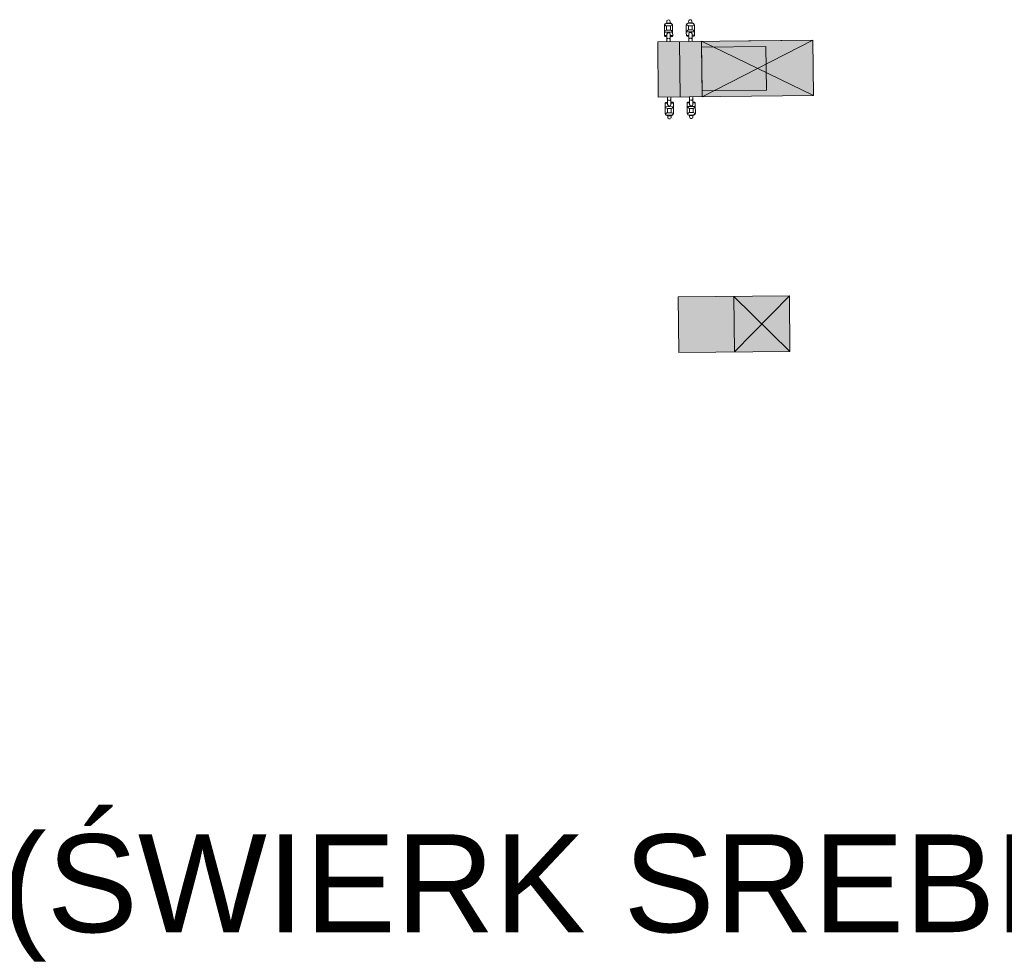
# Model space of a CAD drawing. Header units: metres. Extents: x 7472034 to 8440138, y 5890133 to 5961460.
# Tile 93 of 103: x 8439647.45 to 8439656.31, y 5890419.83 to 5890428.28. Entities that reach past the tile are written whole.
import ezdxf
from ezdxf.enums import TextEntityAlignment as Align

# ---------------------------------------------------------------- set-up
doc = ezdxf.new("R2010")
doc.units = ezdxf.units.M
doc.header["$MEASUREMENT"] = 0
doc.layers.get('0').update_dxf_attribs({"linetype": 'CONTINUOUS', "lineweight": 5})
for name, color, linetype, lineweight in [('dystrybutor', 252, 'CONTINUOUS', 15), ('KOLOR-GAZ', 2, 'CONTINUOUS', 13), ('PALIWA', 1, 'CONTINUOUS', 20), ('ZAG-OPIS_020', 7, 'CONTINUOUS', 25)]:
    doc.layers.add(name, color=color, linetype=linetype, lineweight=lineweight)
doc.styles.add('ARIAL', font='arial.ttf')

# ---------------------------------------------------------------- blocks, each defined once
blk = doc.blocks.new('dystr.2')
at = {"extrusion": (2.55604e-08, 9.86519e-10, 1)}
for p, q in [((7921938.3754, 5949953.3105, 0), (7921938.3755, 5949953.2978, 0)), ((7921938.4055, 5949953.2981, 0), (7921938.4054, 5949953.3108, 0)), ((7921938.5724, 5949953.3126, 0), (7921938.5725, 5949953.2998, 0)), ((7921938.6025, 5949953.3002, 0), (7921938.6024, 5949953.3129, 0)), ((7921938.3538, 5949953.273, 0), (7921938.3537, 5949953.2776, 0)), ((7921938.3544, 5949953.2115, 0), (7921938.3538, 5949953.273, 0)), ((7921938.4276, 5949953.2168, 0), (7921938.3551, 5949953.216, 0)), ((7921938.4075, 5949953.2981, 0), (7921938.3735, 5949953.2977, 0)), ((7921938.3735, 5949953.2977, 0), (7921938.3735, 5949953.294, 0)), ((7921938.4075, 5949953.2944, 0), (7921938.3735, 5949953.294, 0)), ((7921938.4078, 5949953.2717, 0), (7921938.3738, 5949953.2713, 0)), ((7921938.3738, 5949953.2713, 0), (7921938.3742, 5949953.2337, 0)), ((7921938.3742, 5949953.2337, 0), (7921938.4082, 5949953.2341, 0)), ((7921938.4075, 5949953.2944, 0), (7921938.4075, 5949953.2981, 0)), ((7921938.4082, 5949953.2341, 0), (7921938.4078, 5949953.2717, 0)), ((7921938.4277, 5949953.2784, 0), (7921938.4278, 5949953.2738, 0)), ((7921938.4278, 5949953.2738, 0), (7921938.4284, 5949953.2123, 0)), ((7921938.5507, 5949953.2751, 0), (7921938.5507, 5949953.2796, 0)), ((7921938.5514, 5949953.2135, 0), (7921938.5507, 5949953.2751, 0)), ((7921938.6246, 5949953.2188, 0), (7921938.5521, 5949953.2181, 0)), ((7921938.6045, 5949953.3002, 0), (7921938.5705, 5949953.2998, 0)), ((7921938.5705, 5949953.2998, 0), (7921938.5705, 5949953.2961, 0)), ((7921938.6045, 5949953.2964, 0), (7921938.5705, 5949953.2961, 0)), ((7921938.6048, 5949953.2737, 0), (7921938.5708, 5949953.2734, 0)), ((7921938.5708, 5949953.2734, 0), (7921938.5712, 5949953.2358, 0)), ((7921938.5712, 5949953.2358, 0), (7921938.6052, 5949953.2362, 0)), ((7921938.6045, 5949953.2964, 0), (7921938.6045, 5949953.3002, 0)), ((7921938.6052, 5949953.2362, 0), (7921938.6048, 5949953.2737, 0)), ((7921938.6247, 5949953.2804, 0), (7921938.6247, 5949953.2759, 0)), ((7921938.6247, 5949953.2759, 0), (7921938.6254, 5949953.2143, 0)), ((7921939.69, 5949953.1444, 0), (7921938.2938, 5949953.1297, 0)), ((7921938.299, 5949952.6297, 0), (7921938.2938, 5949953.1297, 0)), ((7921938.3547, 5949953.1844, 0), (7921938.3544, 5949953.2115, 0)), ((7921938.3767, 5949953.1847, 0), (7921938.3547, 5949953.1844, 0)), ((7921938.3547, 5949953.1831, 0), (7921938.3547, 5949953.1844, 0)), ((7921938.3769, 5949953.1748, 0), (7921938.3748, 5949953.1747, 0)), ((7921938.3773, 5949953.1487, 0), (7921938.3765, 5949953.1982, 0)), ((7921938.3771, 5949953.1477, 0), (7921938.3768, 5949953.1748, 0)), ((7921938.3771, 5949953.1477, 0), (7921938.3769, 5949953.1729, 0)), ((7921938.3771, 5949953.1477, 0), (7921938.3773, 5949953.1306, 0)), ((7921938.4065, 5949953.1985, 0), (7921938.4071, 5949953.1481, 0)), ((7921938.4287, 5949953.1852, 0), (7921938.4067, 5949953.185, 0)), ((7921938.4088, 5949953.1751, 0), (7921938.4068, 5949953.1751, 0)), ((7921938.4073, 5949953.1309, 0), (7921938.4071, 5949953.1481, 0)), ((7921938.4284, 5949953.2123, 0), (7921938.4287, 5949953.1852, 0)), ((7921938.4287, 5949953.1852, 0), (7921938.4287, 5949953.1839, 0)), ((7921938.496, 5949952.6318, 0), (7921938.4908, 5949953.1317, 0)), ((7921938.5517, 5949953.1865, 0), (7921938.5514, 5949953.2135, 0)), ((7921938.5737, 5949953.1867, 0), (7921938.5517, 5949953.1865, 0)), ((7921938.5517, 5949953.1852, 0), (7921938.5517, 5949953.1865, 0)), ((7921938.5739, 5949953.1768, 0), (7921938.5718, 5949953.1768, 0)), ((7921938.5742, 5949953.1508, 0), (7921938.5735, 5949953.2003, 0)), ((7921938.5741, 5949953.1498, 0), (7921938.5738, 5949953.1768, 0)), ((7921938.5741, 5949953.1498, 0), (7921938.5739, 5949953.175, 0)), ((7921938.5741, 5949953.1498, 0), (7921938.5742, 5949953.1326, 0)), ((7921938.6035, 5949953.2006, 0), (7921938.6041, 5949953.1501, 0)), ((7921938.6257, 5949953.1873, 0), (7921938.6037, 5949953.1871, 0)), ((7921938.6058, 5949953.1772, 0), (7921938.6038, 5949953.1771, 0)), ((7921938.6042, 5949953.1329, 0), (7921938.6041, 5949953.1501, 0)), ((7921938.6254, 5949953.2143, 0), (7921938.6257, 5949953.1873, 0)), ((7921938.6257, 5949953.1873, 0), (7921938.6257, 5949953.1859, 0)), ((7921938.693, 5949952.6339, 0), (7921938.6877, 5949953.1338, 0)), ((7921938.693, 5949952.6339, 0), (7921938.6877, 5949953.1338, 0)), ((7921939.69, 5949953.1444, 0), (7921939.1097, 5949953.1383, 0)), ((7921939.6953, 5949952.6444, 0), (7921939.69, 5949953.1444, 0)), ((7921939.6953, 5949952.6444, 0), (7921939.69, 5949953.1444, 0)), ((7921939.6953, 5949952.6444, 0), (7921939.69, 5949953.1444, 0)), ((7921939.6953, 5949952.6444, 0), (7921939.69, 5949953.1444, 0)), ((7921939.6953, 5949952.6444, 0), (7921939.69, 5949953.1444, 0)), ((7921938.299, 5949952.6297, 0), (7921939.6953, 5949952.6444, 0)), ((7921938.3827, 5949952.6134, 0), (7921938.3825, 5949952.6306, 0)), ((7921938.3832, 5949952.563, 0), (7921938.3827, 5949952.6134, 0)), ((7921938.4125, 5949952.6309, 0), (7921938.4127, 5949952.6137, 0)), ((7921938.4132, 5949952.5633, 0), (7921938.4125, 5949952.6127, 0)), ((7921938.4127, 5949952.6137, 0), (7921938.4129, 5949952.5886, 0)), ((7921938.413, 5949952.5867, 0), (7921938.4127, 5949952.6137, 0)), ((7921938.5797, 5949952.6155, 0), (7921938.5795, 5949952.6327, 0)), ((7921938.5802, 5949952.565, 0), (7921938.5797, 5949952.6155, 0)), ((7921938.6095, 5949952.633, 0), (7921938.6097, 5949952.6158, 0)), ((7921938.6102, 5949952.5653, 0), (7921938.6095, 5949952.6148, 0)), ((7921938.6097, 5949952.6158, 0), (7921938.6099, 5949952.5906, 0)), ((7921938.61, 5949952.5888, 0), (7921938.6097, 5949952.6158, 0)), ((7921938.3611, 5949952.5776, 0), (7921938.3611, 5949952.5762, 0)), ((7921938.3831, 5949952.5765, 0), (7921938.3611, 5949952.5762, 0)), ((7921938.3611, 5949952.5762, 0), (7921938.3614, 5949952.5492, 0)), ((7921938.3614, 5949952.5492, 0), (7921938.362, 5949952.4877, 0)), ((7921938.4347, 5949952.5455, 0), (7921938.3621, 5949952.5447, 0)), ((7921938.383, 5949952.5864, 0), (7921938.381, 5949952.5864, 0)), ((7921938.3816, 5949952.5274, 0), (7921938.4156, 5949952.5277, 0)), ((7921938.382, 5949952.4898, 0), (7921938.3816, 5949952.5274, 0)), ((7921938.415, 5949952.5867, 0), (7921938.4129, 5949952.5867, 0)), ((7921938.4351, 5949952.577, 0), (7921938.413, 5949952.5768, 0)), ((7921938.4156, 5949952.5277, 0), (7921938.416, 5949952.4901, 0)), ((7921938.4351, 5949952.577, 0), (7921938.4351, 5949952.5784, 0)), ((7921938.4354, 5949952.55, 0), (7921938.4351, 5949952.577, 0)), ((7921938.436, 5949952.4884, 0), (7921938.4354, 5949952.55, 0)), ((7921938.5581, 5949952.5797, 0), (7921938.5581, 5949952.5783, 0)), ((7921938.5801, 5949952.5785, 0), (7921938.5581, 5949952.5783, 0)), ((7921938.5581, 5949952.5783, 0), (7921938.5584, 5949952.5513, 0)), ((7921938.5584, 5949952.5513, 0), (7921938.559, 5949952.4897, 0)), ((7921938.6317, 5949952.5475, 0), (7921938.5591, 5949952.5468, 0)), ((7921938.58, 5949952.5885, 0), (7921938.578, 5949952.5884, 0)), ((7921938.5786, 5949952.5294, 0), (7921938.6126, 5949952.5298, 0)), ((7921938.579, 5949952.4919, 0), (7921938.5786, 5949952.5294, 0)), ((7921938.612, 5949952.5888, 0), (7921938.6099, 5949952.5888, 0)), ((7921938.6321, 5949952.5791, 0), (7921938.61, 5949952.5789, 0)), ((7921938.6126, 5949952.5298, 0), (7921938.613, 5949952.4922, 0)), ((7921938.6321, 5949952.5791, 0), (7921938.6321, 5949952.5804, 0)), ((7921938.6324, 5949952.5521, 0), (7921938.6321, 5949952.5791, 0)), ((7921938.633, 5949952.4905, 0), (7921938.6324, 5949952.5521, 0)), ((7921938.362, 5949952.4877, 0), (7921938.3621, 5949952.4831, 0)), ((7921938.416, 5949952.4901, 0), (7921938.382, 5949952.4898, 0)), ((7921938.4162, 5949952.4675, 0), (7921938.3822, 5949952.4671, 0)), ((7921938.3823, 5949952.4633, 0), (7921938.3822, 5949952.4671, 0)), ((7921938.4163, 5949952.4637, 0), (7921938.3823, 5949952.4633, 0)), ((7921938.3844, 5949952.4506, 0), (7921938.3843, 5949952.4634, 0)), ((7921938.4143, 5949952.4637, 0), (7921938.4144, 5949952.4509, 0)), ((7921938.4162, 5949952.4675, 0), (7921938.4163, 5949952.4637, 0)), ((7921938.4361, 5949952.4839, 0), (7921938.436, 5949952.4884, 0)), ((7921938.559, 5949952.4897, 0), (7921938.5591, 5949952.4852, 0)), ((7921938.613, 5949952.4922, 0), (7921938.579, 5949952.4919, 0)), ((7921938.6132, 5949952.4695, 0), (7921938.5792, 5949952.4692, 0)), ((7921938.5793, 5949952.4654, 0), (7921938.5792, 5949952.4692, 0)), ((7921938.6133, 5949952.4658, 0), (7921938.5793, 5949952.4654, 0)), ((7921938.5814, 5949952.4527, 0), (7921938.5813, 5949952.4654, 0)), ((7921938.6113, 5949952.4658, 0), (7921938.6114, 5949952.453, 0)), ((7921938.6132, 5949952.4695, 0), (7921938.6133, 5949952.4658, 0)), ((7921938.6331, 5949952.486, 0), (7921938.633, 5949952.4905, 0))]:
    blk.add_line(p, q, dxfattribs=at)
at = {"extrusion": (2.55604e-08, 9.86519e-10, 1), "elevation": 0.2084}
for points in [[(7921938.3754, 5949953.3105), (7921938.3763, 5949953.3158)], [(7921938.3754, 5949953.3105), (7921938.3763, 5949953.3158)], [(7921938.3769, 5949953.3173), (7921938.379, 5949953.3205)], [(7921938.3807, 5949953.3221), (7921938.3832, 5949953.3238)], [(7921938.3855, 5949953.3248), (7921938.3902, 5949953.3256)], [(7921938.393, 5949953.3254), (7921938.3954, 5949953.3248)], [(7921938.3981, 5949953.3235), (7921938.4, 5949953.3222)], [(7921938.4023, 5949953.3198), (7921938.403, 5949953.3188)], [(7921938.4044, 5949953.3161), (7921938.4054, 5949953.3108)], [(7921938.4044, 5949953.3161), (7921938.4054, 5949953.3108)], [(7921938.5724, 5949953.3126), (7921938.5733, 5949953.3179)], [(7921938.5724, 5949953.3126), (7921938.5733, 5949953.3179)], [(7921938.5739, 5949953.3194), (7921938.576, 5949953.3225)], [(7921938.5777, 5949953.3242), (7921938.5802, 5949953.3259)], [(7921938.5825, 5949953.3269), (7921938.5872, 5949953.3277)], [(7921938.59, 5949953.3275), (7921938.5924, 5949953.3268)], [(7921938.5951, 5949953.3255), (7921938.597, 5949953.3243)], [(7921938.5993, 5949953.3218), (7921938.6, 5949953.3209)], [(7921938.6013, 5949953.3182), (7921938.6024, 5949953.3129)], [(7921938.6013, 5949953.3182), (7921938.6024, 5949953.3129)], [(7921938.3537, 5949953.2776), (7921938.3594, 5949953.2918), (7921938.3735, 5949953.2977)], [(7921938.3538, 5949953.273), (7921938.3556, 5949953.2814)], [(7921938.3742, 5949953.2337), (7921938.3601, 5949953.2266), (7921938.3551, 5949953.216)], [(7921938.3735, 5949953.294), (7921938.3595, 5949953.2876), (7921938.3556, 5949953.2814)], [(7921938.3556, 5949953.2814), (7921938.367, 5949953.2723), (7921938.3738, 5949953.2713)], [(7921938.4075, 5949953.2981), (7921938.4217, 5949953.2924), (7921938.4277, 5949953.2784)], [(7921938.4258, 5949953.2822), (7921938.4143, 5949953.2932), (7921938.4075, 5949953.2944)], [(7921938.4078, 5949953.2717), (7921938.4219, 5949953.2771), (7921938.4258, 5949953.2822)], [(7921938.4276, 5949953.2168), (7921938.4181, 5949953.2311), (7921938.4082, 5949953.2341)], [(7921938.4258, 5949953.2822), (7921938.4278, 5949953.2738)], [(7921938.4284, 5949953.2123), (7921938.4276, 5949953.2168)], [(7921938.5507, 5949953.2796), (7921938.5564, 5949953.2938), (7921938.5705, 5949953.2998)], [(7921938.5507, 5949953.2751), (7921938.5526, 5949953.2835)], [(7921938.5521, 5949953.2181), (7921938.5514, 5949953.2135)], [(7921938.5712, 5949953.2358), (7921938.5571, 5949953.2286), (7921938.5521, 5949953.2181)], [(7921938.5705, 5949953.2961), (7921938.5565, 5949953.2896), (7921938.5526, 5949953.2835)], [(7921938.5526, 5949953.2835), (7921938.564, 5949953.2744), (7921938.5708, 5949953.2734)], [(7921938.6045, 5949953.3002), (7921938.6187, 5949953.2945), (7921938.6247, 5949953.2804)], [(7921938.6228, 5949953.2843), (7921938.6113, 5949953.2952), (7921938.6045, 5949953.2964)], [(7921938.6048, 5949953.2737), (7921938.6189, 5949953.2791), (7921938.6228, 5949953.2843)], [(7921938.6246, 5949953.2188), (7921938.6151, 5949953.2332), (7921938.6052, 5949953.2362)], [(7921938.6228, 5949953.2843), (7921938.6247, 5949953.2759)], [(7921938.6254, 5949953.2143), (7921938.6246, 5949953.2188)], [(7921938.3551, 5949953.216), (7921938.3544, 5949953.2115)], [(7921938.3547, 5949953.1831), (7921938.3606, 5949953.1771), (7921938.3748, 5949953.1747)], [(7921938.3765, 5949953.1982), (7921938.3808, 5949953.2069), (7921938.3914, 5949953.2106), (7921938.4021, 5949953.2071), (7921938.4065, 5949953.1985)], [(7921938.3771, 5949953.1477), (7921938.378, 5949953.1521)], [(7921938.3797, 5949953.1547), (7921938.3799, 5949953.1551)], [(7921938.3823, 5949953.1572), (7921938.3839, 5949953.1582)], [(7921938.3868, 5949953.1594), (7921938.3892, 5949953.1599)], [(7921938.3919, 5949953.1602), (7921938.3969, 5949953.1596)], [(7921938.3988, 5949953.1589), (7921938.4019, 5949953.1572)], [(7921938.4033, 5949953.1561), (7921938.4054, 5949953.1536)], [(7921938.4062, 5949953.1522), (7921938.4071, 5949953.1481)], [(7921938.4088, 5949953.1751), (7921938.4229, 5949953.1777), (7921938.4287, 5949953.1839)], [(7921938.5517, 5949953.1852), (7921938.5576, 5949953.1792), (7921938.5718, 5949953.1768)], [(7921938.5735, 5949953.2003), (7921938.5778, 5949953.209), (7921938.5884, 5949953.2127), (7921938.5991, 5949953.2092), (7921938.6035, 5949953.2006)], [(7921938.5741, 5949953.1498), (7921938.575, 5949953.1541)], [(7921938.5767, 5949953.1568), (7921938.5769, 5949953.1571)], [(7921938.5793, 5949953.1593), (7921938.5809, 5949953.1602)], [(7921938.5837, 5949953.1614), (7921938.5862, 5949953.162)], [(7921938.5889, 5949953.1623), (7921938.5939, 5949953.1616)], [(7921938.5958, 5949953.161), (7921938.5989, 5949953.1593)], [(7921938.6003, 5949953.1581), (7921938.6024, 5949953.1557)], [(7921938.6032, 5949953.1542), (7921938.6041, 5949953.1501)], [(7921938.6058, 5949953.1772), (7921938.6199, 5949953.1798), (7921938.6257, 5949953.1859)], [(7921938.3827, 5949952.6134), (7921938.3837, 5949952.6091)], [(7921938.3854, 5949952.6064), (7921938.3857, 5949952.6061)], [(7921938.3881, 5949952.6041), (7921938.3897, 5949952.6031)], [(7921938.3926, 5949952.602), (7921938.3951, 5949952.6014)], [(7921938.3978, 5949952.6013), (7921938.4028, 5949952.602)], [(7921938.4046, 5949952.6027), (7921938.4077, 5949952.6044)], [(7921938.4091, 5949952.6056), (7921938.4111, 5949952.6081)], [(7921938.4119, 5949952.6096), (7921938.4127, 5949952.6137)], [(7921938.5797, 5949952.6155), (7921938.5807, 5949952.6112)], [(7921938.5824, 5949952.6085), (7921938.5827, 5949952.6082)], [(7921938.5851, 5949952.6061), (7921938.5867, 5949952.6052)], [(7921938.5896, 5949952.6041), (7921938.5921, 5949952.6035)], [(7921938.5948, 5949952.6033), (7921938.5997, 5949952.6041)], [(7921938.6016, 5949952.6048), (7921938.6047, 5949952.6065)], [(7921938.6061, 5949952.6077), (7921938.6081, 5949952.6102)], [(7921938.6089, 5949952.6117), (7921938.6097, 5949952.6158)], [(7921938.3611, 5949952.5776), (7921938.3669, 5949952.5837), (7921938.381, 5949952.5864)], [(7921938.3621, 5949952.5447), (7921938.3614, 5949952.5492)], [(7921938.3816, 5949952.5274), (7921938.3674, 5949952.5342), (7921938.3621, 5949952.5447)], [(7921938.3832, 5949952.563), (7921938.3877, 5949952.5543), (7921938.3984, 5949952.5508), (7921938.4089, 5949952.5545), (7921938.4132, 5949952.5633)], [(7921938.415, 5949952.5867), (7921938.4292, 5949952.5844), (7921938.4351, 5949952.5784)], [(7921938.4347, 5949952.5455), (7921938.4254, 5949952.5309), (7921938.4156, 5949952.5277)], [(7921938.4354, 5949952.55), (7921938.4347, 5949952.5455)], [(7921938.5581, 5949952.5797), (7921938.5639, 5949952.5858), (7921938.578, 5949952.5884)], [(7921938.5591, 5949952.5468), (7921938.5584, 5949952.5513)], [(7921938.5786, 5949952.5294), (7921938.5644, 5949952.5363), (7921938.5591, 5949952.5468)], [(7921938.5802, 5949952.565), (7921938.5847, 5949952.5564), (7921938.5953, 5949952.5529), (7921938.6059, 5949952.5566), (7921938.6102, 5949952.5653)], [(7921938.612, 5949952.5888), (7921938.6261, 5949952.5864), (7921938.6321, 5949952.5804)], [(7921938.6317, 5949952.5475), (7921938.6224, 5949952.533), (7921938.6126, 5949952.5298)], [(7921938.6324, 5949952.5521), (7921938.6317, 5949952.5475)], [(7921938.362, 5949952.4877), (7921938.364, 5949952.4793)], [(7921938.3621, 5949952.4831), (7921938.3681, 5949952.469), (7921938.3823, 5949952.4633), (7921938.3823, 5949952.4633)], [(7921938.364, 5949952.4793), (7921938.3752, 5949952.4886), (7921938.382, 5949952.4898)], [(7921938.3822, 5949952.4671), (7921938.368, 5949952.4732), (7921938.364, 5949952.4793)], [(7921938.3844, 5949952.4506), (7921938.3854, 5949952.4454)], [(7921938.3861, 5949952.4439), (7921938.3883, 5949952.4408)], [(7921938.39, 5949952.4391), (7921938.3925, 5949952.4375)], [(7921938.3949, 5949952.4365), (7921938.3996, 5949952.4358)], [(7921938.4024, 5949952.4361), (7921938.4048, 5949952.4368)], [(7921938.4075, 5949952.4382), (7921938.4092, 5949952.4395)], [(7921938.4115, 5949952.4419), (7921938.4122, 5949952.4429)], [(7921938.4135, 5949952.4457), (7921938.4144, 5949952.4509)], [(7921938.416, 5949952.4901), (7921938.4302, 5949952.485), (7921938.4342, 5949952.48)], [(7921938.4342, 5949952.48), (7921938.423, 5949952.4688), (7921938.4162, 5949952.4675)], [(7921938.4163, 5949952.4637), (7921938.4304, 5949952.4697), (7921938.4361, 5949952.4839)], [(7921938.4342, 5949952.48), (7921938.436, 5949952.4884)], [(7921938.559, 5949952.4897), (7921938.561, 5949952.4813)], [(7921938.5591, 5949952.4852), (7921938.5651, 5949952.4711), (7921938.5793, 5949952.4654), (7921938.5793, 5949952.4654)], [(7921938.561, 5949952.4813), (7921938.5722, 5949952.4907), (7921938.579, 5949952.4919)], [(7921938.5792, 5949952.4692), (7921938.565, 5949952.4753), (7921938.561, 5949952.4813)], [(7921938.5814, 5949952.4527), (7921938.5824, 5949952.4474)], [(7921938.5831, 5949952.4459), (7921938.5853, 5949952.4428)], [(7921938.587, 5949952.4412), (7921938.5895, 5949952.4396)], [(7921938.5919, 5949952.4386), (7921938.5966, 5949952.4379)], [(7921938.5994, 5949952.4382), (7921938.6017, 5949952.4389)], [(7921938.6045, 5949952.4402), (7921938.6062, 5949952.4416)], [(7921938.6085, 5949952.444), (7921938.6092, 5949952.445)], [(7921938.6105, 5949952.4477), (7921938.6114, 5949952.453)], [(7921938.613, 5949952.4922), (7921938.6272, 5949952.4871), (7921938.6312, 5949952.4821)], [(7921938.6312, 5949952.4821), (7921938.62, 5949952.4709), (7921938.6132, 5949952.4695)], [(7921938.6133, 5949952.4658), (7921938.6273, 5949952.4718), (7921938.6331, 5949952.486)], [(7921938.6312, 5949952.4821), (7921938.633, 5949952.4905)]]:
    blk.add_lwpolyline(points, dxfattribs=at)
at = {"extrusion": (2.55604e-08, 9.86519e-10, 1), "elevation": 0.2084, "flags": 128}
for points in [[(7921939.6953, 5949952.6444), (7921938.6877, 5949953.1338)], [(7921939.69, 5949953.1444), (7921938.693, 5949952.6339)]]:
    blk.add_lwpolyline(points, dxfattribs=at)
at = {"extrusion": (2.55604e-08, 9.86519e-10, 1), "elevation": 0.2084}
blk.add_lwpolyline([(7921938.6883, 5949953.0813), (7921939.2683, 5949953.0874), (7921939.2724, 5949952.6924), (7921938.6925, 5949952.6863)], close=True, dxfattribs=at)

msp = doc.modelspace()

# ---------------------------------------------------------------- hatches: boundary and pattern name
at = {"layer": 'KOLOR-GAZ'}
h = msp.add_hatch(color=256, dxfattribs=at)
h.dxf.hatch_style = 1
h.paths.add_polyline_path([(8439654.3831, 5890425.2954), (8439653.3832, 5890425.2848), (8439653.3779, 5890425.7848), (8439654.3779, 5890425.7953)])
at = {"layer": 'PALIWA'}
h = msp.add_hatch(color=256, dxfattribs=at)
h.dxf.hatch_style = 1
h.paths.add_polyline_path([(8439653.1983, 5890427.5828), (8439654.5945, 5890427.5974), (8439654.5893, 5890428.0974), (8439653.1934, 5890428.0827)])

# ---------------------------------------------------------------- linework, layer by layer
at = {"layer": 'PALIWA', "color": 0, "lineweight": 0, "elevation": 0}
msp.add_lwpolyline([(8439654.3779, 5890425.7953), (8439653.3779, 5890425.7848), (8439653.3832, 5890425.2848), (8439654.3831, 5890425.2954)], close=True, dxfattribs=at)
at = {"layer": 'PALIWA', "color": 0, "lineweight": 0, "elevation": 0, "flags": 128}
for points in [[(8439653.8832, 5890425.2901), (8439653.8779, 5890425.7901)], [(8439654.3831, 5890425.2954), (8439653.8779, 5890425.7901)], [(8439654.3779, 5890425.7953), (8439653.8832, 5890425.2901)]]:
    msp.add_lwpolyline(points, dxfattribs=at)

# ---------------------------------------------------------------- block references
at = {"layer": 'dystrybutor'}
msp.add_blockref('dystr.2', (517714.8993, -59525.047, 0), dxfattribs=at)

# ---------------------------------------------------------------- texts
at = {"layer": 'ZAG-OPIS_020', "lineweight": 25, "style": 'ARIAL'}
msp.add_text('PROJ. DRZEWA DO NASADZENIA SZT.3 (ŚWIERK SREBRNY)', height=0.88, dxfattribs=at).set_placement((8439623.5869, 5890420.5077), align=Align.MIDDLE_LEFT)

doc.saveas('drawing.dxf')
